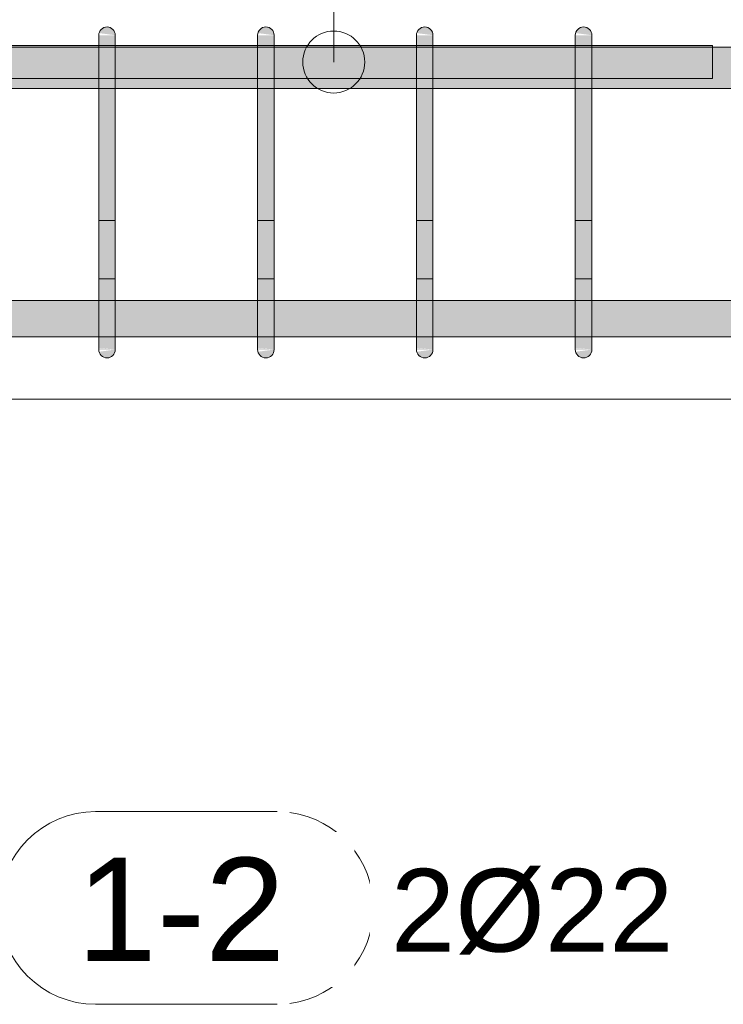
# Model space of a CAD drawing. Header units: millimetres. Extents: x 4307 to 42792, y 1610 to 10025.
# Tile 61 of 256: x 10137 to 10563, y 8304 to 8899. Entities that reach past the tile are written whole.
import ezdxf

# ---------------------------------------------------------------- set-up
doc = ezdxf.new("R2010")
doc.units = ezdxf.units.MM
for name, color, linetype, lineweight in [('S-BEAM', 12, 'Continuous', 9), ('S-RBAR', 171, 'Continuous', 5), ('S-RBAR-IDEN', 171, 'Continuous', 5)]:
    doc.layers.add(name, color=color, linetype=linetype, lineweight=lineweight)
doc.styles.add('Arial', font='arial.ttf', dxfattribs={"height": 50})
doc.styles.add('Arial_1', font='arial.ttf', dxfattribs={"height": 62.5})

# ---------------------------------------------------------------- blocks, each defined once
blk = doc.blocks.new('Popisek výztuže - _Typ_ množství_PRAVÝ-500031-V1')
at = {"layer": 'S-RBAR-IDEN'}
for p, q in [((6694.54, 8583.84), (6584.84, 8583.84)), ((6584.84, 8467.41), (6694.54, 8467.41))]:
    blk.add_line(p, q, dxfattribs=at)
for centre, start, end in [((6584.84, 8525.62), 90, 270), ((6694.54, 8525.62), 277.64339, 82.35661)]:
    blk.add_arc(centre, 58.22, start, end, dxfattribs=at)

msp = doc.modelspace()

# ---------------------------------------------------------------- hatches: boundary and pattern name
at = {"layer": 'S-RBAR'}
for points in [[(10195, 8890), (10194.83, 8891.29), (10194.33, 8892.5), (10193.54, 8893.54), (10192.5, 8894.33), (10191.29, 8894.83), (10190, 8895), (10188.71, 8894.83), (10187.5, 8894.33), (10186.46, 8893.54), (10185.67, 8892.5), (10185.17, 8891.29), (10194.83, 8890.02)], [(10291.02, 8890), (10290.85, 8891.29), (10290.35, 8892.5), (10289.55, 8893.54), (10288.52, 8894.33), (10287.31, 8894.83), (10286.02, 8895), (10284.72, 8894.83), (10283.52, 8894.33), (10282.48, 8893.54), (10281.69, 8892.5), (10281.19, 8891.29), (10290.85, 8890.02)], [(10387.03, 8890), (10386.86, 8891.29), (10386.36, 8892.5), (10385.57, 8893.54), (10384.53, 8894.33), (10383.33, 8894.83), (10382.03, 8895), (10380.74, 8894.83), (10379.53, 8894.33), (10378.5, 8893.54), (10377.7, 8892.5), (10377.2, 8891.29), (10386.86, 8890.02)], [(10483.05, 8890), (10482.88, 8891.29), (10482.38, 8892.5), (10481.58, 8893.54), (10480.55, 8894.33), (10479.34, 8894.83), (10478.05, 8895), (10476.75, 8894.83), (10475.55, 8894.33), (10474.51, 8893.54), (10473.72, 8892.5), (10473.22, 8891.29), (10482.88, 8890.02)], [(10195, 8865), (10195, 8890), (10185, 8890), (10185, 8865)], [(10291.02, 8865), (10291.02, 8890), (10281.02, 8890), (10281.02, 8865)], [(10387.03, 8865), (10387.03, 8890), (10377.03, 8890), (10377.03, 8865)], [(10483.05, 8865), (10483.05, 8890), (10473.05, 8890), (10473.05, 8865)], [(10195, 8725), (10195, 8865), (10185, 8865), (10185, 8725)], [(10291.02, 8725), (10291.02, 8865), (10281.02, 8865), (10281.02, 8725)], [(10387.03, 8725), (10387.03, 8865), (10377.03, 8865), (10377.03, 8725)], [(10483.05, 8725), (10483.05, 8865), (10473.05, 8865), (10473.05, 8725)], [(10190, 8695), (10191.29, 8695.17), (10192.5, 8695.67), (10193.54, 8696.46), (10194.33, 8697.5), (10194.83, 8698.71), (10194.83, 8699.98), (10185.17, 8698.71), (10185.67, 8697.5), (10186.46, 8696.46), (10187.5, 8695.67), (10188.71, 8695.17)], [(10286.02, 8695), (10287.31, 8695.17), (10288.52, 8695.67), (10289.55, 8696.46), (10290.35, 8697.5), (10290.85, 8698.71), (10290.85, 8699.98), (10281.19, 8698.71), (10281.69, 8697.5), (10282.48, 8696.46), (10283.52, 8695.67), (10284.72, 8695.17)], [(10382.03, 8695), (10383.33, 8695.17), (10384.53, 8695.67), (10385.57, 8696.46), (10386.36, 8697.5), (10386.86, 8698.71), (10386.86, 8699.98), (10377.2, 8698.71), (10377.7, 8697.5), (10378.5, 8696.46), (10379.53, 8695.67), (10380.74, 8695.17)], [(10478.05, 8695), (10479.34, 8695.17), (10480.55, 8695.67), (10481.58, 8696.46), (10482.38, 8697.5), (10482.88, 8698.71), (10482.88, 8699.98), (10473.22, 8698.71), (10473.72, 8697.5), (10474.51, 8696.46), (10475.55, 8695.67), (10476.75, 8695.17)]]:
    msp.add_hatch(color=7, dxfattribs=at).paths.add_polyline_path(points)
h = msp.add_hatch(color=7, dxfattribs=at)
h.paths.add_polyline_path([(7690, 8857.8), (7847.89, 8857.8), (7847.89, 8882.8), (7690, 8882.8), (7690, 8879.13)])
h.paths.add_polyline_path([(10963.13, 8857.8), (11049.14, 8857.8), (11049.14, 8882.8), (10963.13, 8882.8), (10963.13, 8865)])
h.paths.add_polyline_path([(12345, 8857.8), (12345, 8882.8), (12180.45, 8882.8), (12180.45, 8857.8), (12338.34, 8857.8)])
h.paths.add_polyline_path([(9995, 8857.8), (10035, 8857.8), (10035, 8882.8), (9995, 8882.8), (9995, 8865)])
h.paths.add_polyline_path([(7857.89, 8857.8), (8030.39, 8857.8), (8030.39, 8882.8), (7857.89, 8882.8), (7857.89, 8865)])
h.paths.add_polyline_path([(9275.54, 8857.8), (9335, 8857.8), (9335, 8882.8), (9245, 8882.8), (9245, 8857.8)])
h.paths.add_polyline_path([(9982.34, 8857.8), (9985, 8857.8), (9985, 8882.8), (9945, 8882.8), (9945, 8857.8)])
h.paths.add_polyline_path([(9395, 8857.8), (9435, 8857.8), (9435, 8882.8), (9395, 8882.8), (9395, 8865)])
h.paths.add_polyline_path([(12170.45, 8857.8), (12170.45, 8882.8), (11991.37, 8882.8), (11991.37, 8857.8), (12102.74, 8857.8)])
h.paths.add_polyline_path([(10045, 8857.8), (10085, 8857.8), (10085, 8882.8), (10045, 8882.8), (10045, 8865)])
h.paths.add_polyline_path([(8040.39, 8857.8), (8212.89, 8857.8), (8212.89, 8882.8), (8040.39, 8882.8), (8040.39, 8865)])
h.paths.add_polyline_path([(9354.08, 8857.8), (9385, 8857.8), (9385, 8882.8), (9345, 8882.8), (9345, 8857.8)])
h.paths.add_polyline_path([(9935, 8857.8), (9935, 8882.8), (9895, 8882.8), (9895, 8857.8), (9903.81, 8857.8)])
h.paths.add_polyline_path([(8222.89, 8857.8), (8371.42, 8857.8), (8371.42, 8882.8), (8222.89, 8882.8), (8222.89, 8865)])
h.paths.add_polyline_path([(10924.74, 8857.8), (10953.13, 8857.8), (10953.13, 8882.8), (10867.11, 8882.8), (10867.11, 8857.8)])
h.paths.add_polyline_path([(10095, 8857.8), (10185, 8857.8), (10185, 8882.8), (10095, 8882.8), (10095, 8865)])
h.paths.add_polyline_path([(11981.37, 8857.8), (11981.37, 8882.8), (11802.29, 8882.8), (11802.29, 8857.8), (11945.67, 8857.8)])
h.paths.add_polyline_path([(10857.11, 8857.8), (10857.11, 8882.8), (10771.09, 8882.8), (10771.09, 8857.8), (10846.21, 8857.8)])
h.paths.add_polyline_path([(9835, 8857.8), (9835, 8882.8), (9795, 8882.8), (9795, 8857.8), (9825.28, 8857.8)])
h.paths.add_polyline_path([(8381.42, 8857.8), (8467.37, 8857.8), (8467.37, 8882.8), (8381.42, 8882.8), (8381.42, 8865)])
h.paths.add_polyline_path([(9885, 8857.8), (9885, 8882.8), (9845, 8882.8), (9845, 8857.8)])
h.paths.add_polyline_path([(8477.37, 8857.8), (8563.33, 8857.8), (8563.33, 8882.8), (8477.37, 8882.8), (8477.37, 8865)])
h.paths.add_polyline_path([(10195, 8857.8), (10281.02, 8857.8), (10281.02, 8882.8), (10195, 8882.8), (10195, 8865)])
h.paths.add_polyline_path([(11792.29, 8857.8), (11792.29, 8882.8), (11613.2, 8882.8), (11613.2, 8857.8), (11788.6, 8857.8)])
h.paths.add_polyline_path([(11059.14, 8857.8), (11145.16, 8857.8), (11145.16, 8882.8), (11059.14, 8882.8), (11059.14, 8865)])
h.paths.add_polyline_path([(9495, 8857.8), (9535, 8857.8), (9535, 8882.8), (9495, 8882.8), (9495, 8865)])
h.paths.add_polyline_path([(9785, 8857.8), (9785, 8882.8), (9745, 8882.8), (9745, 8857.8), (9746.74, 8857.8)])
h.paths.add_polyline_path([(11603.2, 8857.8), (11603.2, 8882.8), (11443.2, 8882.8), (11443.2, 8857.8), (11474.47, 8857.8)])
h.paths.add_polyline_path([(10291.02, 8857.8), (10377.03, 8857.8), (10377.03, 8882.8), (10291.02, 8882.8), (10291.02, 8865)])
h.paths.add_polyline_path([(8573.33, 8857.8), (8659.28, 8857.8), (8659.28, 8882.8), (8573.33, 8882.8), (8573.33, 8865)])
h.paths.add_polyline_path([(9235, 8857.8), (9235, 8882.8), (9149.05, 8882.8), (9149.05, 8857.8), (9197.01, 8857.8)])
h.paths.add_polyline_path([(10761.09, 8857.8), (10761.09, 8882.8), (10675.08, 8882.8), (10675.08, 8857.8), (10689.14, 8857.8)])
h.paths.add_polyline_path([(9685, 8857.8), (9685, 8882.8), (9645, 8882.8), (9645, 8857.8), (9668.21, 8857.8)])
h.paths.add_polyline_path([(8669.28, 8857.8), (8755.23, 8857.8), (8755.23, 8882.8), (8669.28, 8882.8), (8669.28, 8865)])
h.paths.add_polyline_path([(11433.2, 8857.8), (11433.2, 8882.8), (11347.19, 8882.8), (11347.19, 8857.8), (11395.94, 8857.8)])
h.paths.add_polyline_path([(9735, 8857.8), (9735, 8882.8), (9695, 8882.8), (9695, 8857.8)])
h.paths.add_polyline_path([(10387.03, 8857.8), (10473.05, 8857.8), (10473.05, 8882.8), (10387.03, 8882.8), (10387.03, 8865)])
h.paths.add_polyline_path([(8765.23, 8857.8), (8851.19, 8857.8), (8851.19, 8882.8), (8765.23, 8882.8), (8765.23, 8865)])
h.paths.add_polyline_path([(10483.05, 8857.8), (10569.06, 8857.8), (10569.06, 8882.8), (10483.05, 8882.8), (10483.05, 8865)])
h.paths.add_polyline_path([(8861.19, 8857.8), (8947.14, 8857.8), (8947.14, 8882.8), (8861.19, 8882.8), (8861.19, 8865)])
h.paths.add_polyline_path([(9635, 8857.8), (9635, 8882.8), (9595, 8882.8), (9595, 8857.8)])
h.paths.add_polyline_path([(11337.19, 8857.8), (11337.19, 8882.8), (11251.17, 8882.8), (11251.17, 8857.8), (11317.41, 8857.8)])
h.paths.add_polyline_path([(10579.06, 8857.8), (10665.08, 8857.8), (10665.08, 8882.8), (10579.06, 8882.8), (10579.06, 8865)])
h.paths.add_polyline_path([(9445, 8857.8), (9485, 8857.8), (9485, 8882.8), (9445, 8882.8), (9445, 8865)])
h.paths.add_polyline_path([(11241.17, 8857.8), (11241.17, 8882.8), (11155.16, 8882.8), (11155.16, 8857.8), (11160.34, 8857.8)])
h.paths.add_polyline_path([(9585, 8857.8), (9585, 8882.8), (9545, 8882.8), (9545, 8857.8), (9550.41, 8857.8)])
h.paths.add_polyline_path([(8957.14, 8857.8), (9043.09, 8857.8), (9043.09, 8882.8), (8957.14, 8882.8), (8957.14, 8865)])
h.paths.add_polyline_path([(9053.09, 8857.8), (9139.05, 8857.8), (9139.05, 8882.8), (9053.09, 8882.8), (9053.09, 8865)])
h = msp.add_hatch(color=7, dxfattribs=at)
h.paths.add_polyline_path([(10555.95, 8882.8), (10555.95, 8883.8), (10483.05, 8883.8), (10483.05, 8882.8), (10532.07, 8882.8)])
h.paths.add_polyline_path([(9945, 8882.8), (9985, 8882.8), (9985, 8883.8), (9945, 8883.8)])
h.paths.add_polyline_path([(9995, 8882.8), (10035, 8882.8), (10035, 8883.8), (9995, 8883.8)])
h.paths.add_polyline_path([(10473.05, 8882.8), (10473.05, 8883.8), (10387.03, 8883.8), (10387.03, 8882.8), (10453.54, 8882.8)])
h.paths.add_polyline_path([(10045, 8882.8), (10085, 8882.8), (10085, 8883.8), (10045, 8883.8)])
h.paths.add_polyline_path([(10377.03, 8882.8), (10377.03, 8883.8), (10291.02, 8883.8), (10291.02, 8882.8), (10375.01, 8882.8)])
h.paths.add_polyline_path([(10095, 8882.8), (10185, 8882.8), (10185, 8883.8), (10095, 8883.8)])
h.paths.add_polyline_path([(10281.02, 8882.8), (10281.02, 8883.8), (10195, 8883.8), (10195, 8882.8), (10217.94, 8882.8)])
h = msp.add_hatch(color=7, dxfattribs=at)
h.paths.add_polyline_path([(12359.53, 8707.64), (12359.53, 8729.64), (12180.45, 8729.64), (12180.45, 8707.64), (12338.34, 8707.64)])
h.paths.add_polyline_path([(13830.46, 8707.64), (13862.89, 8707.92), (13862.89, 8729.64), (13776.87, 8729.64), (13776.87, 8707.64), (13791.2, 8707.64)])
h.paths.add_polyline_path([(11945.67, 8707.64), (11981.37, 8707.92), (11981.37, 8729.64), (11802.29, 8729.64), (11802.29, 8707.64), (11867.14, 8707.64)])
h.paths.add_polyline_path([(10532.07, 8707.64), (10569.06, 8707.92), (10569.06, 8729.64), (10483.05, 8729.64), (10483.05, 8707.64), (10492.81, 8707.64)])
h.paths.add_polyline_path([(9745, 8707.64), (9785, 8707.92), (9785, 8729.64), (9745, 8729.64), (9745, 8707.92)])
h.paths.add_polyline_path([(13872.89, 8707.64), (13958.91, 8707.92), (13958.91, 8729.64), (13872.89, 8729.64), (13872.89, 8707.92)])
h.paths.add_polyline_path([(10579.06, 8707.64), (10665.08, 8707.92), (10665.08, 8729.64), (10579.06, 8729.64), (10579.06, 8707.92)])
h.paths.add_polyline_path([(11991.37, 8707.64), (12170.45, 8707.92), (12170.45, 8729.64), (11991.37, 8729.64), (11991.37, 8707.92)])
h.paths.add_polyline_path([(13968.91, 8707.64), (14054.92, 8707.92), (14054.92, 8729.64), (13968.91, 8729.64), (13968.91, 8707.92)])
h.paths.add_polyline_path([(10675.08, 8707.64), (10761.09, 8707.92), (10761.09, 8729.64), (10675.08, 8729.64), (10675.08, 8707.92)])
h.paths.add_polyline_path([(9727.7, 8707.64), (9735, 8707.92), (9735, 8729.64), (9727.7, 8729.64), (9727.7, 8707.92)])
h.paths.add_polyline_path([(11792.29, 8707.64), (11792.29, 8729.64), (11613.2, 8729.64), (11613.2, 8707.64), (11788.6, 8707.64)])
h.paths.add_polyline_path([(13766.87, 8707.64), (13766.87, 8729.64), (13680.86, 8729.64), (13680.86, 8707.64), (13751.93, 8707.64)])
h.paths.add_polyline_path([(14985, 8707.64), (14985, 8729.64), (14945, 8729.64), (14945, 8707.64), (14969.19, 8707.64)])
h.paths.add_polyline_path([(10473.05, 8707.64), (10473.05, 8729.64), (10387.03, 8729.64), (10387.03, 8707.64), (10453.54, 8707.64)])
h.paths.add_polyline_path([(15002.3, 8707.64), (15002.3, 8729.64), (14995, 8729.64), (14995, 8707.64)])
h.paths.add_polyline_path([(10377.03, 8707.64), (10377.03, 8729.64), (10291.02, 8729.64), (10291.02, 8707.64), (10375.01, 8707.64)])
h.paths.add_polyline_path([(14935, 8707.64), (14935, 8729.64), (14895, 8729.64), (14895, 8707.64), (14929.93, 8707.64)])
h.paths.add_polyline_path([(14064.92, 8707.64), (14150.94, 8707.92), (14150.94, 8729.64), (14064.92, 8729.64), (14064.92, 8707.92)])
h.paths.add_polyline_path([(11603.2, 8707.64), (11603.2, 8729.64), (11443.2, 8729.64), (11443.2, 8707.64), (11592.27, 8707.64)])
h.paths.add_polyline_path([(12369.53, 8707.64), (12548.61, 8707.92), (12548.61, 8729.64), (12369.53, 8729.64), (12369.53, 8707.92)])
h.paths.add_polyline_path([(10281.02, 8707.64), (10281.02, 8729.64), (10195, 8729.64), (10195, 8707.64), (10257.21, 8707.64)])
h.paths.add_polyline_path([(13670.86, 8707.64), (13670.86, 8729.64), (13584.84, 8729.64), (13584.84, 8707.64), (13634.13, 8707.64)])
h.paths.add_polyline_path([(9795, 8707.64), (9835, 8707.92), (9835, 8729.64), (9795, 8729.64), (9795, 8707.92)])
h.paths.add_polyline_path([(14160.94, 8707.64), (14246.95, 8707.92), (14246.95, 8729.64), (14160.94, 8729.64), (14160.94, 8707.92)])
h.paths.add_polyline_path([(10771.09, 8707.64), (10857.11, 8707.92), (10857.11, 8729.64), (10771.09, 8729.64), (10771.09, 8707.92)])
h.paths.add_polyline_path([(9845, 8707.64), (9885, 8707.92), (9885, 8729.64), (9845, 8729.64), (9845, 8707.92)])
h.paths.add_polyline_path([(13574.84, 8707.64), (13574.84, 8729.64), (13488.83, 8729.64), (13488.83, 8707.64), (13555.6, 8707.64)])
h.paths.add_polyline_path([(14256.95, 8707.64), (14342.97, 8707.92), (14342.97, 8729.64), (14256.95, 8729.64), (14256.95, 8707.92)])
h.paths.add_polyline_path([(9895, 8707.64), (9935, 8707.92), (9935, 8729.64), (9895, 8729.64), (9895, 8707.92)])
h.paths.add_polyline_path([(12558.61, 8707.64), (12737.69, 8707.92), (12737.69, 8729.64), (12558.61, 8729.64), (12558.61, 8707.92)])
h.paths.add_polyline_path([(11433.2, 8707.64), (11433.2, 8729.64), (11347.19, 8729.64), (11347.19, 8707.64), (11395.94, 8707.64)])
h.paths.add_polyline_path([(14885, 8707.64), (14885, 8729.64), (14845, 8729.64), (14845, 8707.64), (14851.39, 8707.64)])
h.paths.add_polyline_path([(10185, 8707.64), (10185, 8729.64), (10095, 8729.64), (10095, 8707.64), (10178.68, 8707.64)])
h.paths.add_polyline_path([(14835, 8707.64), (14835, 8729.64), (14795, 8729.64), (14795, 8707.64), (14812.13, 8707.64)])
h.paths.add_polyline_path([(10867.11, 8707.64), (10953.13, 8707.92), (10953.13, 8729.64), (10867.11, 8729.64), (10867.11, 8707.92)])
h.paths.add_polyline_path([(11337.19, 8707.64), (11337.19, 8729.64), (11251.17, 8729.64), (11251.17, 8707.64), (11317.41, 8707.64)])
h.paths.add_polyline_path([(14785, 8707.64), (14785, 8729.64), (14745, 8729.64), (14745, 8707.64), (14772.86, 8707.64)])
h.paths.add_polyline_path([(10963.13, 8707.64), (11049.14, 8707.92), (11049.14, 8729.64), (10963.13, 8729.64), (10963.13, 8707.92)])
h.paths.add_polyline_path([(12747.69, 8707.64), (12926.77, 8707.92), (12926.77, 8729.64), (12747.69, 8729.64), (12747.69, 8707.92)])
h.paths.add_polyline_path([(14352.97, 8707.64), (14438.98, 8707.92), (14438.98, 8729.64), (14352.97, 8729.64), (14352.97, 8707.92)])
h.paths.add_polyline_path([(13478.83, 8707.64), (13478.83, 8729.64), (13392.81, 8729.64), (13392.81, 8707.64), (13477.07, 8707.64)])
h.paths.add_polyline_path([(10085, 8707.64), (10085, 8729.64), (10045, 8729.64), (10045, 8707.64), (10060.88, 8707.64)])
h.paths.add_polyline_path([(14448.98, 8707.64), (14535, 8707.92), (14535, 8729.64), (14448.98, 8729.64), (14448.98, 8707.92)])
h.paths.add_polyline_path([(11241.17, 8707.64), (11241.17, 8729.64), (11155.16, 8729.64), (11155.16, 8707.64), (11238.87, 8707.64)])
h.paths.add_polyline_path([(13382.81, 8707.64), (13382.81, 8729.64), (13296.8, 8729.64), (13296.8, 8707.64), (13359.27, 8707.64)])
h.paths.add_polyline_path([(9945, 8707.64), (9985, 8707.92), (9985, 8729.64), (9945, 8729.64), (9945, 8707.92)])
h.paths.add_polyline_path([(12936.77, 8707.64), (13115.85, 8707.92), (13115.85, 8729.64), (12936.77, 8729.64), (12936.77, 8707.92)])
h.paths.add_polyline_path([(10035, 8707.64), (10035, 8729.64), (9995, 8729.64), (9995, 8707.64), (10021.61, 8707.64)])
h.paths.add_polyline_path([(14735, 8707.64), (14735, 8729.64), (14695, 8729.64), (14695, 8707.64), (14733.59, 8707.64)])
h.paths.add_polyline_path([(11145.16, 8707.64), (11145.16, 8729.64), (11059.14, 8729.64), (11059.14, 8707.64), (11121.07, 8707.64)])
h.paths.add_polyline_path([(14545, 8707.64), (14635, 8707.92), (14635, 8729.64), (14545, 8729.64), (14545, 8707.92)])
h.paths.add_polyline_path([(13286.8, 8707.64), (13286.8, 8729.64), (13125.85, 8729.64), (13125.85, 8707.64), (13280.73, 8707.64)])
h.paths.add_polyline_path([(14685, 8707.64), (14685, 8729.64), (14645, 8729.64), (14645, 8707.64), (14655.06, 8707.64)])
h = msp.add_hatch(color=7, dxfattribs=at)
h.paths.add_polyline_path([(10195, 8703.08), (10195, 8703.74), (10193.64, 8703.89), (10192.8, 8703.51)])
h.paths.add_polyline_path([(10189.51, 8705.53), (10187.83, 8707.49), (10185, 8707.92), (10185, 8706.75)])
h.paths.add_polyline_path([(10195, 8711.72), (10195, 8713.44), (10185, 8715.43), (10189.72, 8711.91)])
h.paths.add_polyline_path([(10192.97, 8724.03), (10195, 8724.24), (10195, 8725), (10185, 8725), (10185, 8724.03)])
h = msp.add_hatch(color=7, dxfattribs=at)
h.paths.add_polyline_path([(10195, 8700), (10195, 8703.08), (10192.8, 8703.51), (10193.64, 8703.89), (10195, 8703.74), (10195, 8711.72), (10190.47, 8711.99), (10185, 8715.43), (10185, 8708.15), (10187.97, 8707.32), (10189.51, 8705.53), (10185, 8706.75), (10185.17, 8700.99), (10187.09, 8700.85), (10191.29, 8700.4)])
h.paths.add_polyline_path([(10185, 8700), (10195, 8700), (10185, 8700.85)])
h.paths.add_polyline_path([(10195, 8713.44), (10195, 8724.24), (10192.97, 8724.03), (10185, 8724.03), (10185, 8715.43)])
h = msp.add_hatch(color=7, dxfattribs=at)
h.paths.add_polyline_path([(10291.02, 8703.08), (10291.02, 8703.74), (10289.66, 8703.89), (10288.81, 8703.51)])
h.paths.add_polyline_path([(10285.52, 8705.53), (10283.84, 8707.49), (10281.02, 8707.92), (10281.02, 8706.75)])
h.paths.add_polyline_path([(10291.02, 8711.72), (10291.02, 8713.44), (10281.02, 8715.43), (10285.74, 8711.91)])
h.paths.add_polyline_path([(10288.99, 8724.03), (10291.02, 8724.24), (10291.02, 8725), (10281.02, 8725), (10281.02, 8724.03)])
h = msp.add_hatch(color=7, dxfattribs=at)
h.paths.add_polyline_path([(10291.02, 8700), (10291.02, 8703.08), (10288.81, 8703.51), (10289.66, 8703.89), (10291.02, 8703.74), (10291.02, 8711.72), (10286.48, 8711.99), (10281.02, 8715.43), (10281.02, 8708.15), (10283.99, 8707.32), (10285.52, 8705.53), (10281.02, 8706.75), (10281.19, 8700.99), (10283.1, 8700.85), (10287.31, 8700.4)])
h.paths.add_polyline_path([(10281.02, 8700), (10291.02, 8700), (10281.02, 8700.85)])
h.paths.add_polyline_path([(10291.02, 8713.44), (10291.02, 8724.24), (10288.99, 8724.03), (10281.02, 8724.03), (10281.02, 8715.43)])
h = msp.add_hatch(color=7, dxfattribs=at)
h.paths.add_polyline_path([(10387.03, 8703.08), (10387.03, 8703.74), (10385.67, 8703.89), (10384.83, 8703.51)])
h.paths.add_polyline_path([(10381.54, 8705.53), (10379.86, 8707.49), (10377.03, 8707.92), (10377.03, 8706.75)])
h.paths.add_polyline_path([(10387.03, 8711.72), (10387.03, 8713.44), (10377.03, 8715.43), (10381.76, 8711.91)])
h.paths.add_polyline_path([(10385, 8724.03), (10387.03, 8724.24), (10387.03, 8725), (10377.03, 8725), (10377.03, 8724.03)])
h = msp.add_hatch(color=7, dxfattribs=at)
h.paths.add_polyline_path([(10387.03, 8700), (10387.03, 8703.08), (10384.83, 8703.51), (10385.67, 8703.89), (10387.03, 8703.74), (10387.03, 8711.72), (10382.5, 8711.99), (10377.03, 8715.43), (10377.03, 8708.15), (10380, 8707.32), (10381.54, 8705.53), (10377.03, 8706.75), (10377.2, 8700.99), (10379.12, 8700.85), (10383.33, 8700.4)])
h.paths.add_polyline_path([(10377.03, 8700), (10387.03, 8700), (10377.03, 8700.85)])
h.paths.add_polyline_path([(10387.03, 8713.44), (10387.03, 8724.24), (10385, 8724.03), (10377.03, 8724.03), (10377.03, 8715.43)])
h = msp.add_hatch(color=7, dxfattribs=at)
h.paths.add_polyline_path([(10483.05, 8703.08), (10483.05, 8703.74), (10481.69, 8703.89), (10480.85, 8703.51)])
h.paths.add_polyline_path([(10477.56, 8705.53), (10475.87, 8707.49), (10473.05, 8707.92), (10473.05, 8706.75)])
h.paths.add_polyline_path([(10483.05, 8711.72), (10483.05, 8713.44), (10473.05, 8715.43), (10477.77, 8711.91)])
h.paths.add_polyline_path([(10481.02, 8724.03), (10483.05, 8724.24), (10483.05, 8725), (10473.05, 8725), (10473.05, 8724.03)])
h = msp.add_hatch(color=7, dxfattribs=at)
h.paths.add_polyline_path([(10483.05, 8700), (10483.05, 8703.08), (10480.85, 8703.51), (10481.69, 8703.89), (10483.05, 8703.74), (10483.05, 8711.72), (10478.52, 8711.99), (10473.05, 8715.43), (10473.05, 8708.15), (10476.02, 8707.32), (10477.56, 8705.53), (10473.05, 8706.75), (10473.22, 8700.99), (10475.13, 8700.85), (10479.34, 8700.4)])
h.paths.add_polyline_path([(10473.05, 8700), (10483.05, 8700), (10473.05, 8700.85)])
h.paths.add_polyline_path([(10483.05, 8713.44), (10483.05, 8724.24), (10481.02, 8724.03), (10473.05, 8724.03), (10473.05, 8715.43)])

# ---------------------------------------------------------------- linework, layer by layer
at = {"layer": 'S-BEAM'}
for p, q in [((14840, 8670), (9890, 8670)), ((9890, 8670), (14840, 8670))]:
    msp.add_line(p, q, dxfattribs=at)
at = {"layer": 'S-RBAR'}
for p, q in [((10185, 8865), (10185, 8890)), ((10185, 8865), (10185, 8890)), ((10195, 8865), (10195, 8890)), ((10195, 8865), (10195, 8890)), ((10281.02, 8865), (10281.02, 8890)), ((10281.02, 8865), (10281.02, 8890)), ((10291.02, 8865), (10291.02, 8890)), ((10291.02, 8865), (10291.02, 8890)), ((10377.03, 8865), (10377.03, 8890)), ((10377.03, 8865), (10377.03, 8890)), ((10387.03, 8865), (10387.03, 8890)), ((10387.03, 8865), (10387.03, 8890)), ((10473.05, 8865), (10473.05, 8890)), ((10473.05, 8865), (10473.05, 8890)), ((10483.05, 8865), (10483.05, 8890)), ((10483.05, 8865), (10483.05, 8890)), ((7690, 8882.8), (12345, 8882.8)), ((7690, 8882.8), (12345, 8882.8)), ((7690, 8882.8), (12345, 8882.8)), ((9935.95, 8883.8), (10555.95, 8883.8)), ((9935.95, 8883.8), (10555.95, 8883.8)), ((10555.95, 8863.8), (10555.95, 8883.8)), ((10555.95, 8863.8), (10555.95, 8883.8)), ((9935.95, 8863.8), (10555.95, 8863.8)), ((9935.95, 8863.8), (10555.95, 8863.8)), ((10185, 8725), (10185, 8865)), ((10185, 8865), (10185, 8725)), ((10195, 8725), (10195, 8865)), ((10195, 8865), (10195, 8725)), ((10281.02, 8725), (10281.02, 8865)), ((10281.02, 8865), (10281.02, 8725)), ((10291.02, 8725), (10291.02, 8865)), ((10291.02, 8865), (10291.02, 8725)), ((10377.03, 8725), (10377.03, 8865)), ((10377.03, 8865), (10377.03, 8725)), ((10387.03, 8725), (10387.03, 8865)), ((10387.03, 8865), (10387.03, 8725)), ((10473.05, 8725), (10473.05, 8865)), ((10473.05, 8865), (10473.05, 8725)), ((10483.05, 8725), (10483.05, 8865)), ((10483.05, 8865), (10483.05, 8725)), ((7690, 8857.8), (12345, 8857.8)), ((7690, 8857.8), (12345, 8857.8)), ((7690, 8857.8), (12345, 8857.8)), ((10185, 8778.03), (10185, 8742.68)), ((10185, 8778.03), (10195, 8778.03)), ((10195, 8778.03), (10195, 8742.68)), ((10281.02, 8778.03), (10281.02, 8742.68)), ((10281.02, 8778.03), (10291.02, 8778.03)), ((10291.02, 8778.03), (10291.02, 8742.68)), ((10377.03, 8778.03), (10377.03, 8742.68)), ((10377.03, 8778.03), (10387.03, 8778.03)), ((10387.03, 8778.03), (10387.03, 8742.68)), ((10473.05, 8778.03), (10473.05, 8742.68)), ((10473.05, 8778.03), (10483.05, 8778.03)), ((10483.05, 8778.03), (10483.05, 8742.68)), ((10185, 8700), (10185, 8742.68)), ((10195, 8742.68), (10185, 8742.68)), ((10185, 8707.32), (10185, 8742.68)), ((10195, 8700), (10195, 8742.68)), ((10195, 8707.32), (10195, 8742.68)), ((10281.02, 8700), (10281.02, 8742.68)), ((10291.02, 8742.68), (10281.02, 8742.68)), ((10281.02, 8707.32), (10281.02, 8742.68)), ((10291.02, 8700), (10291.02, 8742.68)), ((10291.02, 8707.32), (10291.02, 8742.68)), ((10377.03, 8700), (10377.03, 8742.68)), ((10387.03, 8742.68), (10377.03, 8742.68)), ((10377.03, 8707.32), (10377.03, 8742.68)), ((10387.03, 8700), (10387.03, 8742.68)), ((10387.03, 8707.32), (10387.03, 8742.68)), ((10473.05, 8700), (10473.05, 8742.68)), ((10483.05, 8742.68), (10473.05, 8742.68)), ((10473.05, 8707.32), (10473.05, 8742.68)), ((10483.05, 8700), (10483.05, 8742.68)), ((10483.05, 8707.32), (10483.05, 8742.68)), ((9727.7, 8729.64), (15002.3, 8729.64)), ((9727.7, 8729.64), (15002.3, 8729.64)), ((9727.7, 8729.64), (15002.3, 8729.64)), ((10185, 8700), (10185, 8725)), ((10185, 8707.32), (10185, 8725)), ((10195, 8700), (10195, 8725)), ((10195, 8700), (10195, 8725)), ((10281.02, 8700), (10281.02, 8725)), ((10281.02, 8707.32), (10281.02, 8725)), ((10291.02, 8700), (10291.02, 8725)), ((10291.02, 8700), (10291.02, 8725)), ((10377.03, 8700), (10377.03, 8725)), ((10377.03, 8707.32), (10377.03, 8725)), ((10387.03, 8700), (10387.03, 8725)), ((10387.03, 8700), (10387.03, 8725)), ((10473.05, 8700), (10473.05, 8725)), ((10473.05, 8707.32), (10473.05, 8725)), ((10483.05, 8700), (10483.05, 8725)), ((10483.05, 8700), (10483.05, 8725)), ((9727.7, 8707.64), (15002.3, 8707.64)), ((9727.7, 8707.64), (15002.3, 8707.64)), ((9727.7, 8707.64), (15002.3, 8707.64)), ((10185, 8700.85), (10185, 8707.32)), ((10185, 8700.85), (10185, 8707.32)), ((10195, 8700), (10195, 8707.32)), ((10281.02, 8700.85), (10281.02, 8707.32)), ((10281.02, 8700.85), (10281.02, 8707.32)), ((10291.02, 8700), (10291.02, 8707.32)), ((10377.03, 8700.85), (10377.03, 8707.32)), ((10377.03, 8700.85), (10377.03, 8707.32)), ((10387.03, 8700), (10387.03, 8707.32)), ((10473.05, 8700.85), (10473.05, 8707.32)), ((10473.05, 8700.85), (10473.05, 8707.32)), ((10483.05, 8700), (10483.05, 8707.32))]:
    msp.add_line(p, q, dxfattribs=at)
for centre, start, end in [((10190, 8890), 0, 180), ((10190, 8890), 0, 180), ((10286.02, 8890), 0, 180), ((10286.02, 8890), 0, 180), ((10382.03, 8890), 0, 180), ((10382.03, 8890), 0, 180), ((10478.05, 8890), 0, 180), ((10478.05, 8890), 0, 180), ((10190, 8700), 180, 0), ((10190, 8700), 180, 0), ((10190, 8700), 180, 0), ((10286.02, 8700), 180, 0), ((10286.02, 8700), 180, 0), ((10286.02, 8700), 180, 0), ((10382.03, 8700), 180, 0), ((10382.03, 8700), 180, 0), ((10382.03, 8700), 180, 0), ((10478.05, 8700), 180, 0), ((10478.05, 8700), 180, 0), ((10478.05, 8700), 180, 0)]:
    msp.add_arc(centre, 5, start, end, dxfattribs=at)
at = {"layer": 'S-RBAR-IDEN'}
msp.add_line((10327.03, 8873.8), (10327.03, 8994.8), dxfattribs=at)
msp.add_circle((10327.03, 8873.8), 18.75, dxfattribs=at)

# ---------------------------------------------------------------- block references
msp.add_blockref('Popisek výztuže - _Typ_ množství_PRAVÝ-500031-V1', (3598.29, -163.08), dxfattribs=at)

# ---------------------------------------------------------------- texts
at = {"layer": 'S-RBAR-IDEN', "insert": (10361.55, 8386.17), "char_height": 50, "width": 210.443, "attachment_point": 1, "style": 'Arial', "bg_fill": 3, "box_fill_scale": 1.25, "bg_fill_color": 256, "bg_fill_true_color": 13158600, "bg_fill_transparency": 0}
msp.add_mtext('2Ø22', dxfattribs=at)

# ---------------------------------------------------------------- next in the draw order: texts
at = {"layer": 'S-RBAR-IDEN', "insert": (10171.56, 8392.91), "char_height": 62.5, "width": 152.3206, "attachment_point": 1, "style": 'Arial_1', "bg_fill": 3, "box_fill_scale": 1.25, "bg_fill_color": 256, "bg_fill_true_color": 13158600, "bg_fill_transparency": 0}
msp.add_mtext('1-2', dxfattribs=at)

doc.saveas('drawing.dxf')
